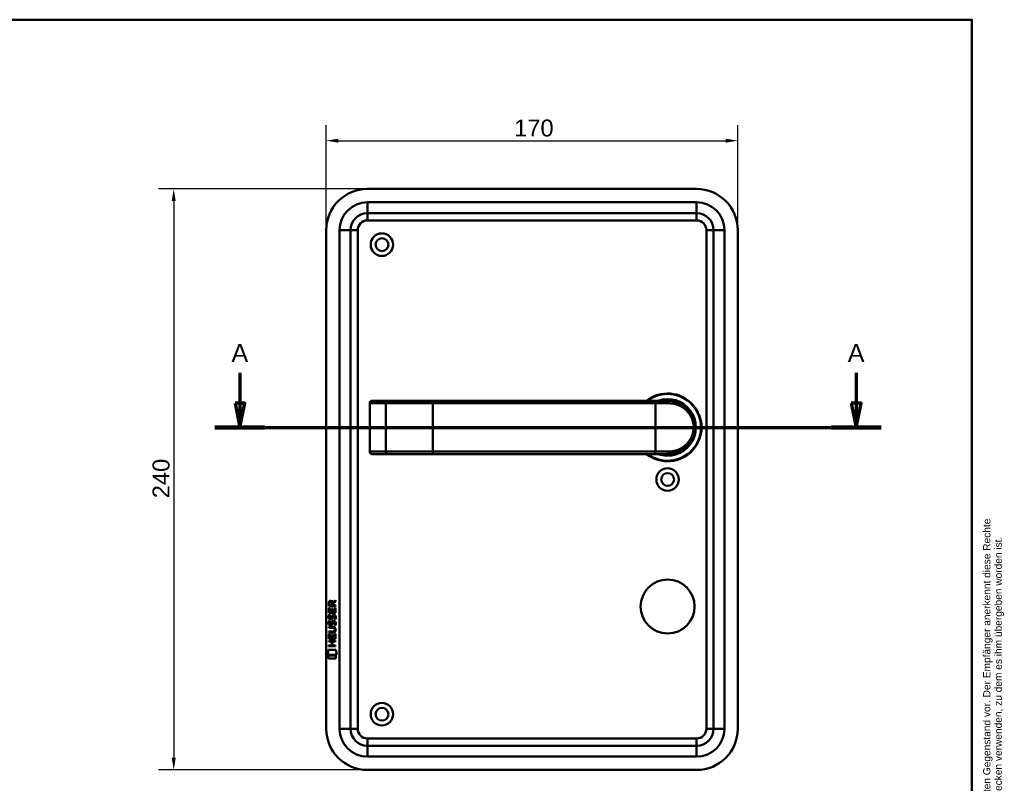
# Model space of a CAD drawing. Header units: millimetres. Extents: x 20 to 833, y 20 to 574.
# Tile 7 of 7: x 427 to 833, y 259 to 574. Entities that reach past the tile are written whole.
import ezdxf
from ezdxf.enums import TextEntityAlignment as Align

# ---------------------------------------------------------------- set-up
doc = ezdxf.new("R2010")
doc.units = ezdxf.units.MM
doc.header["$LTSCALE"] = 2
for name, color, linetype, lineweight in [('Bemaßungen(DIN)', 7, 'Continuous', 25), ('Schnittansichtslinien(DIN)', 7, 'Continuous', 70), ('Sichtbare Kanten(DIN)', 7, 'Continuous', 50), ('Sichtbare tangentiale Kanten(DIN)', 7, 'Continuous', 50), ('Skizziergeometrie(DIN)', 7, 'Continuous', 50), ('Skizzierlinie(DIN)', 7, 'Continuous', 25), ('Symbole(DIN)', 7, 'Continuous', 25)]:
    doc.layers.add(name, color=color, linetype=linetype, lineweight=lineweight)
doc.styles.add('Aktuell-DIN', font='arial.ttf')
doc.styles.add('Aktuell-DINGroßer Text', font='arial.ttf')
doc.styles.add('STANDARD-DIN~0', font='arial.ttf')
doc.styles.add('Textstil10', font='arial.ttf')
doc.styles.add('Textstil41', font='arial.ttf', dxfattribs={"width": 0.8})
doc.styles.add('Textstil83', font='arial.ttf', dxfattribs={"width": 0.8})
doc.dimstyles.new('CAD-LAN', dxfattribs={"dimscale": 2, "dimtxt": 3.5, "dimasz": 2.5, "dimexe": 3.175, "dimexo": 0, "dimgap": 0.8, "dimtad": 1, "dimrnd": 1e-08, "dimtxsty": 'STANDARD-DIN~0', "dimcen": 0.09, "dimdle": 10, "dimclrd": 250, "dimclre": 250, "dimclrt": 250, "dimadec": 0, "dimazin": 2, "dimtfac": 1, "dimtmove": 0, "dimatfit": 3, "dimfxl": 1, "dimtolj": 1, "dimtzin": 0, "dimlwd": 25, "dimlwe": 25, "dimarcsym": 0})

# ---------------------------------------------------------------- blocks, each defined once
blk = doc.blocks.new('Ränder Standardrahmen')
at = {"layer": 'Skizziergeometrie(DIN)', "flags": 128}
blk.add_lwpolyline([(10, 10), (10, 287), (410, 287), (410, 10), (10, 10)], dxfattribs=at)
blk = doc.blocks.new('Schriftfelder Heusser')
at = {"layer": 'Skizziergeometrie(DIN)'}
for p, q in [((101, 229.92), (101, 236.92)), ((101, 236.92), (291, 236.92)), ((111, 229.92), (111, 236.92)), ((123, 229.92), (123, 236.92)), ((232, 229.92), (232, 236.92)), ((256, 229.92), (256, 236.92)), ((291, 236.92), (291, 229.92)), ((101, 191.42), (101, 229.92)), ((101, 229.92), (291, 229.92)), ((111, 229.92), (111, 221.42)), ((123, 229.92), (123, 221.42)), ((232, 229.92), (232, 221.42)), ((256, 229.92), (256, 221.42)), ((291, 229.92), (291, 191.42)), ((101, 221.42), (291, 221.42)), ((150, 221.42), (150, 204.42)), ((198.85, 221.42), (198.85, 204.42)), ((216.35, 221.42), (216.35, 204.42)), ((238.35, 221.42), (238.35, 204.42)), ((278, 221.42), (278, 191.42)), ((278, 208.67), (291, 208.67)), ((101, 204.42), (291, 204.42)), ((142, 204.42), (142, 191.42)), ((236, 204.42), (236, 191.42)), ((278, 200.17), (291, 200.17)), ((291, 191.42), (101, 191.42))]:
    blk.add_line(p, q, dxfattribs=at)
at = {"layer": 'Skizzierlinie(DIN)'}
for p, q in [((113.5, 221.42), (113.5, 204.42)), ((118, 221.42), (118, 204.42)), ((162.35, 221.42), (162.35, 204.42)), ((166.85, 221.42), (166.85, 204.42)), ((113.5, 217.17), (150, 217.17)), ((162.35, 217.17), (278, 217.17)), ((113.5, 212.92), (150, 212.92)), ((162.35, 212.92), (278, 212.92)), ((113.5, 208.67), (150, 208.67)), ((162.35, 208.67), (278, 208.67))]:
    blk.add_line(p, q, dxfattribs=at)
for centre in [(115.75, 219.25), (164.6, 219.25), (115.75, 215.04), (164.6, 215.04), (115.75, 210.79), (164.6, 210.79), (115.75, 206.54), (164.6, 206.54)]:
    blk.add_circle(centre, 1.75, dxfattribs=at)
at = {"layer": 'Symbole(DIN)', "color": 7, "insert": (293.33, 191.7), "char_height": 1.5, "width": 182.3003, "attachment_point": 1, "rotation": 90, "line_spacing_factor": 0.944221, "style": 'Aktuell-DIN'}
blk.add_mtext('\\fArial|b0|i0;\\H1.5000;Die Schlossfabrik Heusser AG ist Eigentümerin dieses Dokumentes und behält sich alle Rechte an diesem und dem dargestellten Gegenstand vor. Der Empfänger anerkennt diese Rechte\\Pund wird das Dokument nicht ohne schriftliche Ermächtigung der Eigentümerin Dritten zugänglich machen oder zu anderen Zwecken verwenden, zu dem es ihm übergeben worden ist.\\P ', dxfattribs=at)
at = {"layer": 'Symbole(DIN)', "color": 179, "true_color": 0x262659, "style": 'Aktuell-DIN'}
for s, insert, char_height, attachment_point in [('Pos.', (106, 227), 2.489, 2), ('Menge', (117, 227), 2.489, 2), ('Benennung', (125.81, 225.38), 2.489, 4), ('B-Nummer', (234.74, 225.62), 2.489, 4), ('Material', (265.02, 225.62), 2.489, 5), ('\\fArial|b0|i0;a', (115.81, 219.53), 2, 5), ('\\fArial|b0|i0;e', (164.54, 219.53), 2, 5), ('\\fArial|b0|i0;Gezeichnet', (200.05, 219.23), 2, 4), ('\\fArial|b0|i0;b', (115.75, 215), 2, 5), ('\\fArial|b0|i0;f', (164.55, 215.06), 2, 5), ('\\fArial|b0|i0;Freigegeben', (199.92, 216), 2, 1), ('\\fArial|b0|i0;c', (115.75, 211.01), 2, 5), ('\\fArial|b0|i0;g', (164.63, 211.05), 2, 5), ('\\fArial|b0|i0;Projekt', (200, 211.98), 2, 1), ('\\fArial|b0|i0;d', (115.76, 206.55), 2, 5), ('\\fArial|b0|i0;h', (164.55, 206.57), 2, 5), ('\\fArial|b0|i0;CAD-Nr.', (200, 207.5), 2, 1), ('\\fArial|b0|i0;\\H2.0000;Massstab', (284.39, 206.37), 2, 5), ('\\fArial|b0|i0;\\H2.0000;Baugruppe', (143.1, 203.73), 2, 1), ('\\fArial|b0|i0;Zeichnungs-Nr.', (237, 203.5), 2, 1), ('\\fArial|b0|i0;\\H2.5000;4853 Murgenthal', (113.33, 192.46), 2.5, 7)]:
    blk.add_mtext(s, dxfattribs=dict(at, insert=insert, char_height=char_height, attachment_point=attachment_point))
at = {"layer": 'Symbole(DIN)', "color": 179, "true_color": 0x262659, "attachment_point": 5, "style": 'Aktuell-DIN'}
for s, insert, char_height, width in [('Änd.', (107.21, 213), 2.489, 12.3494), ('Änd.', (156.12, 212.76), 2.489, 12.3494), ('\\fArial|b0|i0;Änderung', (284.51, 202.33), 2, 12.1143)]:
    blk.add_mtext(s, dxfattribs=dict(at, insert=insert, char_height=char_height, width=width))
at = {"layer": 'Symbole(DIN)', "color": 7, "insert": (143.1, 196.62), "char_height": 4.5, "width": 90.18, "attachment_point": 4, "style": 'Aktuell-DIN'}
blk.add_mtext('\\fArial|b0|i0;\\W0.90;\\H4.5000;Heusser-Muschel Serie 3  EN179', dxfattribs=at)
at = {"layer": 'Symbole(DIN)', "color": 179, "true_color": 0x262659, "style": 'Textstil10'}
blk.add_attdef('ERSTELLUNGSDATUM_001', (217.23, 218.29), '', height=2, dxfattribs=at)
at = {"layer": 'Symbole(DIN)', "color": 179, "true_color": 0x262659}
for tag, height, style, p in [('AUTOR', 2.49, 'Aktuell-DIN', (240.03, 219.26)), ('KONTROLLDATUM', 2, 'Textstil10', (217.42, 215.04)), ('KONTROLLIERT_VON', 2, 'Textstil10', (239.98, 215.05))]:
    blk.add_attdef(tag, text='', height=height, dxfattribs=dict(at, style=style)).set_placement(p, align=Align.MIDDLE_LEFT)
at = {"layer": 'Symbole(DIN)', "color": 7, "style": 'Textstil83', "width": 0.8}
blk.add_attdef('Anfänglicher_Ansichtsmaßstab_001', (281.57, 213.34), '', height=2.3, dxfattribs=at)
at = {"layer": 'Symbole(DIN)', "color": 179, "true_color": 0x262659, "style": 'Textstil10'}
blk.add_attdef('PROJEKT', text='', height=2, dxfattribs=at).set_placement((217.77, 209.72), align=Align.BOTTOM_LEFT)
at = {"layer": 'Symbole(DIN)', "color": 7, "style": 'Textstil41', "width": 0.8}
blk.add_attdef('STATUS', text='', height=5, dxfattribs=at).set_placement((284.53, 195.86), align=Align.MIDDLE_CENTER)
blk = doc.blocks.new('*D22')
at = {"layer": 'Bemaßungen(DIN)', "color": 250, "linetype": 'Continuous', "lineweight": 25, "true_color": 0x3f3f3f, "transparency": 16777216}
for p, q in [((553.33, 487.06), (553.33, 530.36)), ((723.33, 487.06), (723.33, 530.36)), ((558.33, 524.01), (718.33, 524.01))]:
    blk.add_line(p, q, dxfattribs=at)
at = {"layer": 'Bemaßungen(DIN)', "color": 250, "linetype": 'Continuous', "true_color": 0x3f3f3f, "transparency": 16777216}
for points in [[(558.33, 524.84), (558.33, 523.17), (553.33, 524.01)], [(718.33, 524.84), (718.33, 523.17), (723.33, 524.01)]]:
    blk.add_solid(points, dxfattribs=at)
at = {"layer": 'Defpoints', "color": 0, "linetype": 'Continuous', "transparency": 16777216}
for p in [(723.33, 524.01), (553.33, 487.06), (723.33, 487.06)]:
    blk.add_point(p, dxfattribs=at)
at = {"layer": 'Bemaßungen(DIN)', "color": 250, "linetype": 'Continuous', "lineweight": 25, "true_color": 0x3f3f3f, "transparency": 16777216, "insert": (630.94, 532.75), "char_height": 7, "attachment_point": 1, "style": 'STANDARD-DIN~0'}
blk.add_mtext('\\A1;170', dxfattribs=at)
blk = doc.blocks.new('*D23')
at = {"layer": 'Bemaßungen(DIN)', "color": 250, "linetype": 'Continuous', "lineweight": 25, "true_color": 0x3f3f3f, "transparency": 16777216}
for p, q in [((570.33, 504.06), (483.98, 504.06)), ((490.33, 499.06), (490.33, 269.06)), ((570.33, 264.06), (483.98, 264.06))]:
    blk.add_line(p, q, dxfattribs=at)
at = {"layer": 'Bemaßungen(DIN)', "color": 250, "linetype": 'Continuous', "true_color": 0x3f3f3f, "transparency": 16777216}
for points in [[(489.5, 499.06), (491.16, 499.06), (490.33, 504.06)], [(489.5, 269.06), (491.16, 269.06), (490.33, 264.06)]]:
    blk.add_solid(points, dxfattribs=at)
at = {"layer": 'Defpoints', "color": 0, "linetype": 'Continuous', "transparency": 16777216}
for p in [(570.33, 504.06), (490.33, 264.06), (570.33, 264.06)]:
    blk.add_point(p, dxfattribs=at)
at = {"layer": 'Bemaßungen(DIN)', "color": 250, "linetype": 'Continuous', "lineweight": 25, "true_color": 0x3f3f3f, "transparency": 16777216, "insert": (481.58, 376.28), "char_height": 7, "attachment_point": 1, "rotation": 90, "style": 'STANDARD-DIN~0'}
blk.add_mtext('\\A1;240', dxfattribs=at)
blk = doc.blocks.new('2DTransSchnitt0')
at = {"layer": 'Schnittansichtslinien(DIN)', "linetype": 'Continuous'}
for p, q in [((258.84, 214.03), (258.84, 207.78)), ((386.11, 214.03), (386.11, 207.78)), ((257.84, 207.78), (258.84, 202.78)), ((259.84, 207.78), (257.84, 207.78)), ((258.84, 207.78), (258.84, 202.78)), ((258.84, 202.78), (259.84, 207.78)), ((385.11, 207.78), (386.11, 202.78)), ((387.11, 207.78), (385.11, 207.78)), ((386.11, 207.78), (386.11, 202.78)), ((386.11, 202.78), (387.11, 207.78)), ((253.68, 202.78), (391.26, 202.78))]:
    blk.add_line(p, q, dxfattribs=at)
at = {"layer": 'Schnittansichtslinien(DIN)', "linetype": 'Continuous', "lineweight": 140}
for p, q in [((253.68, 202.78), (263.99, 202.78)), ((380.96, 202.78), (391.26, 202.78))]:
    blk.add_line(p, q, dxfattribs=at)
at = {"layer": 'Schnittansichtslinien(DIN)', "linetype": 'Continuous', "flags": 128}
for points in [[(257.84, 207.78), (258.84, 202.78), (259.84, 207.78), (257.84, 207.78)], [(385.11, 207.78), (386.11, 202.78), (387.11, 207.78), (385.11, 207.78)]]:
    blk.add_lwpolyline(points, dxfattribs=at)
at = {"layer": 'Schnittansichtslinien(DIN)'}
for points in [[(257.84, 207.78), (258.84, 202.78), (259.84, 207.78), (257.84, 207.78)], [(385.11, 207.78), (386.11, 202.78), (387.11, 207.78), (385.11, 207.78)]]:
    blk.add_solid(points, dxfattribs=at)
at = {"layer": 'Schnittansichtslinien(DIN)', "char_height": 3.73, "attachment_point": 7, "style": 'Aktuell-DINGroßer Text'}
for insert in [(257.08, 216.28), (384.36, 216.28)]:
    blk.add_mtext('A', dxfattribs=dict(at, insert=insert))

msp = doc.modelspace()

# ---------------------------------------------------------------- linework, layer by layer
at = {"layer": 'Sichtbare Kanten(DIN)'}
for p, q in [((706.33, 504.06), (570.33, 504.06)), ((570.33, 494.06), (706.33, 494.06)), ((553.33, 487.06), (553.33, 281.06)), ((563.33, 281.06), (563.33, 487.06)), ((713.33, 487.06), (713.33, 281.06)), ((723.33, 281.06), (723.33, 487.06)), ((571.28, 415.56), (571.28, 395.56)), ((572.28, 416.56), (572.299, 416.56)), ((578.853, 416.56), (572.299, 416.56)), ((578.77, 416.556), (578.77, 416.556)), ((597.33, 416.56), (578.853, 416.56)), ((689.33, 416.56), (597.33, 416.56)), ((689.33, 416.56), (694.33, 416.56)), ((572.299, 394.56), (572.28, 394.56)), ((572.299, 394.56), (578.853, 394.56)), ((578.853, 394.56), (597.33, 394.56)), ((597.33, 394.56), (689.33, 394.56)), ((694.33, 394.56), (689.33, 394.56)), ((556.008, 333.336), (557.203, 334.126)), ((557.203, 333.692), (556.061, 332.937)), ((557.203, 334.126), (557.203, 333.692)), ((554.341, 328.976), (554.342, 330.981)), ((554.342, 330.981), (554.69, 330.98)), ((554.343, 331.706), (554.345, 333.02)), ((557.201, 331.704), (554.343, 331.706)), ((554.69, 330.98), (554.689, 329.353)), ((554.693, 332.976), (554.693, 332.088)), ((554.693, 332.088), (555.71, 332.087)), ((555.584, 329.352), (555.585, 330.799)), ((555.585, 330.799), (555.933, 330.799)), ((555.71, 332.087), (555.711, 332.975)), ((555.933, 330.799), (555.932, 329.352)), ((556.061, 332.937), (556.06, 332.087)), ((556.06, 332.087), (557.201, 332.086)), ((556.851, 329.351), (556.852, 330.998)), ((556.852, 330.998), (557.201, 330.998)), ((557.201, 330.998), (557.199, 328.974)), ((557.201, 332.086), (557.201, 331.704)), ((557.199, 328.974), (554.341, 328.976)), ((554.51, 325.656), (554.849, 325.556)), ((554.512, 328.202), (554.851, 328.102)), ((554.689, 329.353), (555.584, 329.352)), ((554.709, 326.871), (554.716, 326.854)), ((555.393, 326.773), (555.403, 326.79)), ((555.932, 329.352), (556.851, 329.351)), ((556.441, 327.899), (556.429, 327.899)), ((554.335, 322.749), (554.336, 323.126)), ((556.005, 322.747), (554.335, 322.749)), ((554.336, 323.126), (555.982, 323.124)), ((554.707, 324.324), (554.714, 324.307)), ((555.39, 324.227), (555.401, 324.243)), ((556.439, 325.353), (556.427, 325.353)), ((556.885, 321.962), (556.885, 321.972)), ((554.33, 317.068), (554.33, 317.445)), ((554.33, 317.445), (557.189, 317.443)), ((554.332, 318.239), (554.334, 320.243)), ((557.19, 318.236), (554.332, 318.239)), ((554.334, 321.191), (556.004, 321.19)), ((554.334, 320.814), (554.334, 321.191)), ((555.98, 320.813), (554.334, 320.814)), ((554.334, 320.243), (554.682, 320.243)), ((554.682, 320.243), (554.681, 318.615)), ((554.681, 318.615), (555.575, 318.615)), ((555.575, 318.615), (555.576, 320.062)), ((555.576, 320.062), (555.925, 320.061)), ((555.925, 320.061), (555.924, 318.614)), ((555.924, 318.614), (556.842, 318.614)), ((556.842, 318.614), (556.844, 320.261)), ((556.844, 320.261), (557.192, 320.261)), ((557.189, 317.443), (557.188, 317.066)), ((557.192, 320.261), (557.19, 318.236)), ((553.797, 311.556), (554.256, 313.689)), ((554.256, 313.689), (557.262, 313.687)), ((554.328, 315.133), (554.328, 315.51)), ((554.328, 315.51), (555.572, 315.509)), ((557.187, 315.131), (554.328, 315.133)), ((555.573, 317.067), (554.33, 317.068)), ((555.572, 315.509), (555.573, 317.067)), ((555.929, 317.067), (555.928, 315.509)), ((555.928, 315.509), (557.187, 315.508)), ((557.188, 317.066), (555.929, 317.067)), ((557.187, 315.508), (557.187, 315.131)), ((557.262, 313.687), (557.712, 311.553)), ((557.712, 311.553), (553.797, 311.556)), ((554.256, 311.27), (557.253, 311.268)), ((554.256, 310.128), (554.256, 311.27)), ((557.253, 310.126), (554.256, 310.128)), ((557.253, 311.268), (557.253, 310.126)), ((706.33, 274.06), (570.33, 274.06)), ((570.33, 264.06), (706.33, 264.06))]:
    msp.add_line(p, q, dxfattribs=at)
for centre, radius in [((576.33, 481.06), 4.65), ((576.33, 481.06), 2.65), ((694.33, 384.06), 4.65), ((694.33, 384.06), 2.65), ((694.33, 331.56), 11.15), ((576.33, 287.06), 4.65), ((576.33, 287.06), 2.65)]:
    msp.add_circle(centre, radius, dxfattribs=at)
for centre, radius, start, end in [((570.33, 487.06), 17, 90, 180), ((706.33, 487.06), 17, 0, 90), ((570.33, 487.06), 7, 90, 180), ((706.33, 487.06), 7, 0, 90), ((694.33, 405.56), 14, 231.78679, 128.21321), ((694.33, 405.56), 13.8, 232.8542, 127.1458), ((572.28, 415.56), 1, 90, 180), ((694.33, 405.56), 11.7, 250.08028, 109.91972), ((694.33, 405.56), 11.6, 251.49137, 108.50863), ((694.33, 405.56), 11.5, 253.04257, 106.95743), ((694.33, 405.56), 11.3, 256.76803, 103.23197), ((706.978, 417.93), 8.725, 254.07765, 254.08013), ((704.388, 407.792), 0.85, 48.70094, 48.70407), ((704.388, 407.792), 0.85, 336.31546, 336.31943), ((704.388, 403.328), 0.85, 23.68057, 23.80877), ((572.28, 395.56), 1, 180, 270), ((570.33, 281.06), 17, 180, 270), ((570.33, 281.06), 7, 180, 270), ((706.33, 281.06), 17, 270, 0), ((706.33, 281.06), 7, 270, 0)]:
    msp.add_arc(centre, radius, start, end, dxfattribs=at)
for centre, major_axis, ratio, start_param, end_param in [((555.872, 332.203), (-0.976, 1.274), 0.5180415, 5.9043613, 6.8771057), ((554.479, 332.122), (-1.242, -1.64), 0.5994938, 2.7365723, 3.5673799), ((555.975, 329.981), (1.103, 3.296), 0.2312948, 2.8124619, 2.8734213), ((555.454, 327.665), (0.574, 1.004), 0.5438409, 2.7534304, 3.2137241), ((555.334, 326.798), (0.098, 0.139), 0.3641716, 4.4844927, 4.7925708), ((555.781, 326.213), (0.839, 1.642), 0.4591024, 5.9761877, 6.4975755), ((556.058, 327.682), (1.192, 3.54), 0.2215161, 2.8263053, 2.8854462), ((555.46, 325.127), (0.583, 1.012), 0.541605, 2.7569093, 3.2147406), ((555.332, 324.251), (0.098, 0.139), 0.3641716, 4.4844927, 4.7925708), ((552.164, 325.495), (4.808, -4.323), 0.3742014, 5.888113, 6.6064523), ((552.16, 318.451), (4.814, 4.313), 0.3742661, 5.9599282, 6.6783921), ((533.452, 341.799), (23.266, -20.361), 0.1371339, 6.127502, 6.402435), ((555.78, 323.668), (0.838, 1.64), 0.4594521, 5.9760112, 6.497704)]:
    msp.add_ellipse(centre, major_axis=major_axis, ratio=ratio, start_param=start_param, end_param=end_param, dxfattribs=at)
for points, knots in [([(694.33, 394.56), (695.196, 394.56), (696.911, 394.768), (699.994, 395.894), (703.065, 398.358), (704.981, 401.959), (705.447, 405.551), (705.163, 407.787), (704.656, 409.419), (703.993, 410.926), (702.466, 413.246), (699.994, 415.227), (696.908, 416.353), (695.196, 416.56), (694.33, 416.56)], [-3.4261334, -3.4261334, -3.4261334, -3.4261334, -3.1814096, -2.9366858, -2.4472382, -1.9577905, -1.7130667, -1.4683429, -1.345981, -1.2236191, -0.9788953, -0.4894476, -0.2447238, 0, 0, 0, 0]), ([(556.885, 321.972), (556.885, 322.019), (556.883, 322.066), (556.867, 322.201), (556.844, 322.289), (556.77, 322.439), (556.723, 322.501), (556.603, 322.606), (556.532, 322.646), (556.315, 322.73), (556.156, 322.747), (556.005, 322.747)], [-0.13394602, -0.13394602, -0.13394602, -0.13394602, -0.11996159, -0.11996159, -0.09310912, -0.09310912, -0.06964663, -0.06964663, -0.04519613, -0.04519613, 0, 0, 0, 0])]:
    msp.add_open_spline(points, degree=3, knots=knots, dxfattribs=at)
for points in [[(554.345, 333.02), (554.359, 333.462), (554.591, 333.924), (555.204, 333.923)], [(555.711, 332.975), (555.711, 333.248), (555.624, 333.574), (555.209, 333.574)], [(554.389, 326.724), (554.298, 326.965), (554.269, 327.198), (554.311, 327.526)], [(554.309, 324.98), (554.327, 325.119), (554.368, 325.326), (554.439, 325.499)], [(554.311, 327.526), (554.329, 327.665), (554.37, 327.872), (554.441, 328.046)], [(554.948, 326.263), (554.725, 326.296), (554.495, 326.442), (554.389, 326.724)], [(554.439, 325.499), (554.459, 325.548), (554.51, 325.656), (554.51, 325.656)], [(554.441, 328.046), (554.461, 328.095), (554.512, 328.202), (554.512, 328.202)], [(554.696, 327.638), (554.632, 327.385), (554.626, 327.161), (554.684, 326.945)], [(554.849, 325.556), (554.849, 325.555), (554.729, 325.229), (554.694, 325.091)], [(554.851, 328.102), (554.851, 328.102), (554.731, 327.775), (554.696, 327.638)], [(554.921, 326.641), (555.068, 326.581), (555.256, 326.617), (555.361, 326.731)], [(555.103, 326.251), (555.002, 326.252), (554.981, 326.258), (554.948, 326.263)], [(555.731, 326.615), (555.615, 326.405), (555.42, 326.247), (555.103, 326.251)], [(555.403, 326.79), (555.472, 326.9), (555.529, 327.063), (555.584, 327.308)], [(555.582, 324.762), (555.666, 325.129), (555.768, 325.341), (555.909, 325.508)], [(555.584, 327.308), (555.668, 327.676), (555.77, 327.887), (555.911, 328.055)], [(555.923, 327.158), (555.869, 326.918), (555.806, 326.753), (555.731, 326.615)], [(555.909, 325.508), (556.002, 325.619), (556.133, 325.691), (556.312, 325.715)], [(555.911, 328.055), (556.004, 328.165), (556.135, 328.237), (556.314, 328.261)], [(555.972, 327.356), (555.964, 327.326), (555.924, 327.16), (555.923, 327.158)], [(556.158, 327.781), (556.087, 327.693), (556.027, 327.555), (555.972, 327.356)], [(556.429, 327.899), (556.307, 327.899), (556.232, 327.867), (556.158, 327.781)], [(556.312, 325.715), (556.6, 325.753), (556.882, 325.653), (557.076, 325.337)], [(556.314, 328.261), (556.602, 328.3), (556.884, 328.2), (557.078, 327.883)], [(556.633, 326.317), (556.633, 326.317), (556.788, 326.571), (556.847, 326.855)], [(557.002, 326.23), (556.981, 326.235), (556.633, 326.317), (556.633, 326.317)], [(556.847, 326.855), (556.916, 327.188), (556.915, 327.464), (556.809, 327.662)], [(557.226, 326.948), (557.196, 326.617), (557.038, 326.288), (557.002, 326.23)], [(557.078, 327.883), (557.188, 327.702), (557.242, 327.484), (557.242, 327.214)], [(557.242, 327.214), (557.242, 327.129), (557.235, 327.043), (557.226, 326.948)], [(554.387, 324.177), (554.296, 324.418), (554.267, 324.651), (554.309, 324.98)], [(554.946, 323.717), (554.723, 323.75), (554.493, 323.895), (554.387, 324.177)], [(554.694, 325.091), (554.63, 324.839), (554.624, 324.614), (554.682, 324.398)], [(554.919, 324.094), (555.066, 324.034), (555.254, 324.07), (555.359, 324.185)], [(555.101, 323.704), (555, 323.705), (554.979, 323.712), (554.946, 323.717)], [(555.729, 324.069), (555.613, 323.859), (555.418, 323.7), (555.101, 323.704)], [(555.401, 324.243), (555.47, 324.353), (555.527, 324.516), (555.582, 324.762)], [(555.921, 324.611), (555.867, 324.371), (555.804, 324.206), (555.729, 324.069)], [(555.97, 324.81), (555.962, 324.78), (555.922, 324.614), (555.921, 324.611)], [(556.156, 325.235), (556.085, 325.146), (556.025, 325.008), (555.97, 324.81)], [(556.427, 325.353), (556.305, 325.353), (556.23, 325.32), (556.156, 325.235)], [(556.631, 323.77), (556.631, 323.77), (556.786, 324.024), (556.845, 324.309)], [(557, 323.683), (556.979, 323.688), (556.631, 323.77), (556.631, 323.77)], [(556.845, 324.309), (556.914, 324.642), (556.913, 324.918), (556.807, 325.115)], [(557.224, 324.402), (557.194, 324.071), (557.036, 323.741), (557, 323.683)], [(557.076, 325.337), (557.186, 325.156), (557.24, 324.937), (557.24, 324.667)], [(557.24, 324.667), (557.24, 324.582), (557.233, 324.497), (557.224, 324.402)]]:
    msp.add_open_spline(points, degree=3, dxfattribs=at)
at = {"layer": 'Sichtbare tangentiale Kanten(DIN)'}
for p, q in [((706.33, 498.56), (570.33, 498.56)), ((570.33, 498.56), (570.33, 494.06)), ((706.33, 498.56), (706.33, 494.06)), ((570.33, 491.06), (570.33, 494.06)), ((706.33, 491.06), (706.33, 494.06)), ((570.33, 491.06), (706.33, 491.06)), ((558.83, 487.06), (558.83, 281.06)), ((558.83, 487.06), (563.33, 487.06)), ((566.33, 487.06), (563.33, 487.06)), ((566.33, 281.06), (566.33, 487.06)), ((710.33, 487.06), (710.33, 281.06)), ((710.33, 487.06), (713.33, 487.06)), ((717.83, 487.06), (713.33, 487.06)), ((717.83, 281.06), (717.83, 487.06)), ((571.338, 415.56), (571.28, 415.56)), ((571.338, 395.56), (571.338, 415.56)), ((571.338, 415.56), (577.892, 415.56)), ((577.892, 395.56), (577.892, 415.56)), ((577.892, 415.56), (597.33, 415.56)), ((597.33, 416.56), (597.33, 415.56)), ((597.33, 415.56), (689.33, 415.56)), ((597.33, 415.56), (597.33, 395.56)), ((689.33, 416.56), (689.33, 415.56)), ((694.594, 415.56), (689.33, 415.56)), ((689.33, 415.56), (689.33, 395.56)), ((571.28, 395.56), (571.338, 395.56)), ((577.892, 395.56), (571.338, 395.56)), ((597.33, 395.56), (577.892, 395.56)), ((597.33, 394.56), (597.33, 395.56)), ((689.33, 395.56), (597.33, 395.56)), ((689.33, 394.56), (689.33, 395.56)), ((689.33, 395.56), (694.594, 395.56)), ((563.33, 281.06), (558.83, 281.06)), ((563.33, 281.06), (566.33, 281.06)), ((713.33, 281.06), (710.33, 281.06)), ((713.33, 281.06), (717.83, 281.06)), ((706.33, 277.06), (570.33, 277.06)), ((570.33, 274.06), (570.33, 277.06)), ((706.33, 274.06), (706.33, 277.06)), ((570.33, 274.06), (570.33, 269.56)), ((706.33, 274.06), (706.33, 269.56)), ((570.33, 269.56), (706.33, 269.56))]:
    msp.add_line(p, q, dxfattribs=at)
for centre, radius, start, end in [((570.33, 487.06), 11.5, 90, 180), ((706.33, 487.06), 11.5, 0, 90), ((570.33, 487.06), 4, 90, 180), ((706.33, 487.06), 4, 0, 90), ((570.33, 281.06), 11.5, 180, 270), ((570.33, 281.06), 4, 180, 270), ((706.33, 281.06), 4, 270, 0), ((706.33, 281.06), 11.5, 270, 0)]:
    msp.add_arc(centre, radius, start, end, dxfattribs=at)
for centre, major_axis, ratio, start_param, end_param in [((572.299, 415.56), (0, 1), 0.9612617, 0, 1.5707963), ((578.853, 415.56), (0, 1), 0.9612617, 0, 1.5707963), ((694.33, 415.56), (0, 1), 0.2631579, 4.712389, 6.2831853), ((572.299, 395.56), (0, -1), 0.9612617, 4.712389, 6.2831853), ((578.853, 395.56), (0, -1), 0.9612617, 4.712389, 6.2831853), ((694.33, 395.56), (0, -1), 0.2631579, 0, 1.5707963)]:
    msp.add_ellipse(centre, major_axis=major_axis, ratio=ratio, start_param=start_param, end_param=end_param, dxfattribs=at)
msp.add_open_spline([(694.594, 415.56), (695.422, 415.56), (696.241, 415.466), (697.02, 415.291), (697.799, 415.116), (698.537, 414.86), (699.226, 414.539), (700.605, 413.898), (701.787, 412.997), (702.738, 411.894), (703.213, 411.342), (703.631, 410.74), (703.982, 410.082), (704.157, 409.754), (704.316, 409.411), (704.456, 409.054), (704.596, 408.698), (704.717, 408.327), (704.816, 407.944), (705.013, 407.178), (705.123, 406.365), (705.121, 405.55), (705.12, 404.735), (705.008, 403.919), (704.812, 403.157), (704.42, 401.632), (703.685, 400.322), (702.729, 399.219), (701.774, 398.116), (700.601, 397.22), (699.226, 396.581), (698.538, 396.261), (697.8, 396.005), (697.021, 395.83), (696.242, 395.654), (695.422, 395.56), (694.594, 395.56)], degree=3, knots=[0, 0, 0, 0, 0.2447238, 0.2447238, 0.2447238, 0.4894476, 0.4894476, 0.4894476, 0.9788953, 0.9788953, 0.9788953, 1.2236191, 1.2236191, 1.2236191, 1.345981, 1.345981, 1.345981, 1.4683429, 1.4683429, 1.4683429, 1.7130667, 1.7130667, 1.7130667, 1.9577905, 1.9577905, 1.9577905, 2.4472382, 2.4472382, 2.4472382, 2.9366858, 2.9366858, 2.9366858, 3.1814096, 3.1814096, 3.1814096, 3.4261334, 3.4261334, 3.4261334, 3.4261334], dxfattribs=at)

# ---------------------------------------------------------------- block references
at = {"xscale": 2, "yscale": 2, "zscale": 2}
msp.add_blockref('Ränder Standardrahmen', (0, 0), dxfattribs=at)
msp.add_blockref('Schriftfelder Heusser', (238, -362.833), dxfattribs=at).add_auto_attribs({'ERSTELLUNGSDATUM_001': '02.01.2021', 'Anfänglicher_Ansichtsmaßstab_001': '1 : 2'})
at = {"layer": 'Schnittansichtslinien(DIN)', "xscale": 2, "yscale": 2, "zscale": 2}
msp.add_blockref('2DTransSchnitt0', (0, 0), dxfattribs=at)

# ---------------------------------------------------------------- dimensions: what is measured, and where the dimension line sits
at = {"layer": 'Bemaßungen(DIN)', "color": 250, "linetype": 'Continuous', "lineweight": 25, "true_color": 0x3f3f3f}
for base, p1, p2, angle, picture, middle in [((723.33, 524.005), (553.33, 487.06), (723.33, 487.06), 180, '*D22', (638.33, 524.005)), ((490.33, 264.06), (570.33, 504.06), (570.33, 264.06), 270, '*D23', (490.33, 384.06))]:
    dim = msp.add_linear_dim(base=base, p1=p1, p2=p2, angle=angle, dimstyle='CAD-LAN', override={"dimgap": 0.8, "dimdec": 2, "dimtol": 0, "dimlim": 0, "dimtp": 0, "dimtm": 0, "dimtdec": 2, "dimtofl": 0, "dimatfit": 1}, dxfattribs=at)
    dim.commit()
    dim.dimension.update_dxf_attribs({"geometry": picture, "text_midpoint": middle, "dimtype": 160})

doc.saveas('drawing.dxf')
